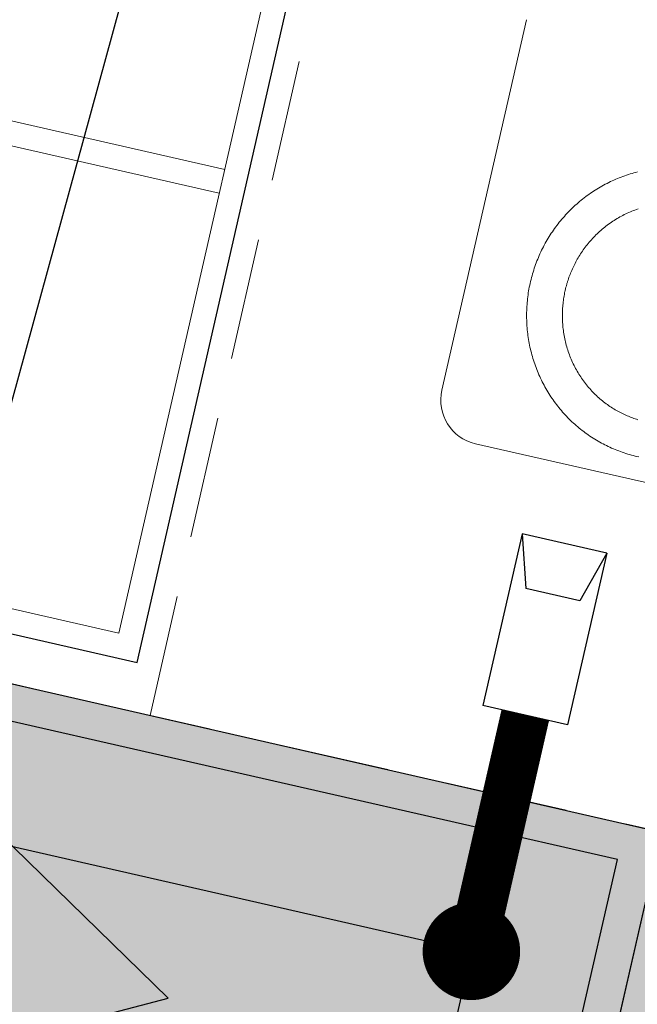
# Model space of a CAD drawing. Header units: metres. Extents: x 964 to 7125, y -212 to 9570.
# Tile 69 of 185: x 1927.85 to 1930.38, y 231.3 to 235.34. Entities that reach past the tile are written whole.
import ezdxf
from ezdxf import colors
from ezdxf.entities.mleader import LeaderData, LeaderLine
from ezdxf.enums import TextEntityAlignment as Align
from ezdxf.math import Vec2, Vec3

# ---------------------------------------------------------------- set-up
doc = ezdxf.new("R2010")
doc.units = ezdxf.units.M
for name, pattern in [('0', [0]), ('CIĄGłA', [0]), ('DASH', [0.75, 0.5, -0.25]), ('DASHED', [0.75, 0.5, -0.25]), ('HIDDEN', [0.375, 0.25, -0.125])]:
    doc.linetypes.add(name, pattern=pattern)
for name, color, linetype, lineweight in [('- AGP-1_OPISY', 7, 'Continuous', 13), ('_IE', 240, 'Continuous', 9), ('AGP1_HATCH', 7, 'Continuous', 5), ('AGP1_koncepcja', 6, 'Continuous', 50), ('AGP1_KRAWEZNIKI', 250, 'Continuous', 30), ('AGP1_KRAWEZNIKI GRUBOŚCI', 7, 'Continuous', 15), ('AGP1_KRAWEZNIKI NOWE', 7, 'Continuous', 30), ('IS', 7, 'Continuous', 15), ('IS-KD-opis-rzedne', 96, 'Continuous', 30), ('IS-KD-zbiornik', 96, 'Continuous', 30), ('MIEJCA PARKINGOWE', 7, 'Continuous', 9), ('ZP_IE', 1, 'Continuous', 9)]:
    doc.layers.add(name, color=color, linetype=linetype, lineweight=lineweight)
for name, color, linetype in [('AGP1_linie_nieprzekraczalne', 7, 'Continuous'), ('WYMIARY', 9, 'Continuous'), ('ZP_strefy oddziaływania', 8, 'HIDDEN')]:
    doc.layers.add(name, color=color, linetype=linetype)
doc.styles.add('IS-0.6', font='simplex.shx', dxfattribs={"width": 0.6})
doc.styles.get("Standard").update_dxf_attribs({"font": 'arial.ttf'})

# ---------------------------------------------------------------- blocks, each defined once
blk = doc.blocks.new('LINIA ZABUDOWY1')
at = {"layer": 'AGP1_linie_nieprzekraczalne', "ltscale": 0.05}
blk.add_lwpolyline([(62.94201622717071, 2.273736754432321e-13), (67.78370978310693, 2.273736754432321e-13), (67.01374096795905, 1.332944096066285), (66.27640414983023, 3.725517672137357e-09)], dxfattribs=at)
blk.add_lwpolyline([(62.94201622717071, 2.273736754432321e-13), (67.78370978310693, 2.273736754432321e-13), (67.01374096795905, 1.332944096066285), (66.27640414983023, 3.725517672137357e-09)], dxfattribs=at)
blk = doc.blocks.new('TP_20250415')
at = {"color": 2, "linetype": '0', "lineweight": 30, "ltscale": 0.1}
blk.add_open_spline([(21.82680624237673, -19.23063555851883, -9.498925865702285e-09), (22.09671504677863, -18.14853078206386, -9.498925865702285e-09), (23.90303523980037, -10.90672289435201, -9.498925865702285e-09), (8.957158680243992, -6.346350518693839, -9.498925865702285e-09), (6.270669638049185, 2.064727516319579, -9.498925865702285e-09), (2.984986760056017, 5.865069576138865, -9.498925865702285e-09), (3.78740707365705, 6.689637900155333, -9.498925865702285e-09), (4.082856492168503, 6.993242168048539, -9.498925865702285e-09)], degree=3, knots=[0, 0, 0, 0, 3.201083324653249, 21.42272261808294, 30.57844884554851, 32.5393060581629, 33.68204251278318, 33.68204251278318, 33.68204251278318, 33.68204251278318], dxfattribs=at)
at = {"layer": 'AGP1_koncepcja', "color": 2, "linetype": 'DASHED', "lineweight": 30, "ltscale": 2}
blk.add_open_spline([(21.62511289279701, -19.18021222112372, -9.498925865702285e-09), (21.95251875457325, -18.17096795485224, -9.498925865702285e-09), (23.14365579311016, -10.44172489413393, -9.498925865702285e-09), (8.537974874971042, -6.85802249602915, -9.498925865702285e-09), (6.082718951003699, 2.281098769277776, -9.498925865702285e-09), (2.680686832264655, 5.963212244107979, -9.498925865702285e-09), (3.636523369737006, 6.878661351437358, -9.498925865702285e-09), (3.902198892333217, 7.151627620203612, -9.498925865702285e-09)], degree=3, knots=[0, 0, 0, 0, 3.183067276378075, 21.40470656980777, 30.56043279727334, 32.52129000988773, 33.66402646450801, 33.66402646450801, 33.66402646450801, 33.66402646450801], dxfattribs=at)
blk = doc.blocks.new('A$C7CB564F1')
at = {"layer": 'IS-KD-zbiornik', "color": 0, "lineweight": 9, "ltscale": 0.03}
for p, q in [((1.94999999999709, 2.300000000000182), (1.94999999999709, 0.09999999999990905)), ((2.049999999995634, 2.300000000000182), (2.049999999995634, 0.09999999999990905))]:
    blk.add_line(p, q, dxfattribs=at)
at = {"layer": 'IS-KD-zbiornik', "color": 0}
blk.add_lwpolyline([(0, 0), (3.999999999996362, 0), (3.999999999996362, 2.400000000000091), (0, 2.400000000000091)], close=True, dxfattribs=at)
at = {"layer": 'IS-KD-zbiornik', "color": 0, "lineweight": 9, "ltscale": 0.03}
blk.add_lwpolyline([(0.09999999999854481, 0.09999999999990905), (3.899999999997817, 0.09999999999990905), (3.899999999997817, 2.300000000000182), (0.09999999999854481, 2.300000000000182)], close=True, dxfattribs=at)
blk = doc.blocks.new('IS_konstantynów_zbiornik_kd')
at = {"layer": 'IS-KD-zbiornik', "color": 0, "rotation": 257.1431079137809}
blk.add_blockref('A$C7CB564F1', (14.53907107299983, 0.7844822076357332), dxfattribs=at)
blk = doc.blocks.new('IS-opis-studni-P-0.6')
at = {"color": 0, "linetype": 'Continuous', "lineweight": 15, "transparency": 16777216}
blk.add_line((0, 0), (3.5, 0), dxfattribs=at)
at = {"color": 0, "linetype": 'Continuous', "lineweight": -2, "transparency": 16777216, "style": 'IS-0.6', "width": 0.6}
for p in [(1.75, 0.25), (1.75, -1.25), (1.75, -2.5)]:
    blk.add_attdef('000,00', text='', height=1, dxfattribs=at).set_placement(p, align=Align.CENTER)
blk.add_attdef('S0', text='', height=1.25, dxfattribs=at).set_placement((3.75, 0), align=Align.MIDDLE_LEFT)
blk = doc.blocks.new('_None', base_point=(2.5, 0))
blk = doc.blocks.new('IE_20251212')
at = {"layer": '_IE', "lineweight": -3}
for p, q in [((6.724774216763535, -63.59764739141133), (6.564104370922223, -64.30160218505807)), ((6.724774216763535, -63.59764739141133), (6.564104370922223, -64.30160218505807)), ((6.724774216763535, -63.59764739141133), (6.564104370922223, -64.30160218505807)), ((6.724774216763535, -63.59764739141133), (6.564104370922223, -64.30160218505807)), ((6.724774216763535, -63.59764739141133), (6.564104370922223, -64.30160218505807)), ((6.724774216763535, -63.59764739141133), (6.564104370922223, -64.30160218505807)), ((6.724774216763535, -63.59764739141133), (6.564104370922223, -64.30160218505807)), ((6.724774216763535, -63.59764739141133), (6.564104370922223, -64.30160218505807)), ((6.724774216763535, -63.59764739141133), (6.564104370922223, -64.30160218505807)), ((6.724774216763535, -63.59764739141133), (6.564104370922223, -64.30160218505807)), ((6.724774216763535, -63.59764739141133), (6.564104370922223, -64.30160218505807)), ((6.724774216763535, -63.59764739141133), (6.564104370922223, -64.30160218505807)), ((7.072170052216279, -63.67693662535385), (6.724774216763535, -63.59764739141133)), ((6.724774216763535, -63.59764739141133), (6.740222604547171, -63.82161895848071)), ((7.072170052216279, -63.67693662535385), (6.724774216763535, -63.59764739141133)), ((6.724774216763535, -63.59764739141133), (6.740222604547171, -63.82161895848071)), ((7.072170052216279, -63.67693662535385), (6.724774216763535, -63.59764739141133)), ((6.724774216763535, -63.59764739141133), (6.740222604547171, -63.82161895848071)), ((7.072170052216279, -63.67693662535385), (6.724774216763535, -63.59764739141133)), ((6.724774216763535, -63.59764739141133), (6.740222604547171, -63.82161895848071)), ((7.072170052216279, -63.67693662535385), (6.724774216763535, -63.59764739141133)), ((6.724774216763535, -63.59764739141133), (6.740222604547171, -63.82161895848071)), ((7.072170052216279, -63.67693662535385), (6.724774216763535, -63.59764739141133)), ((6.724774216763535, -63.59764739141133), (6.740222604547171, -63.82161895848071)), ((7.072170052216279, -63.67693662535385), (6.724774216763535, -63.59764739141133)), ((6.724774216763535, -63.59764739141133), (6.740222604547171, -63.82161895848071)), ((7.072170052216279, -63.67693662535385), (6.724774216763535, -63.59764739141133)), ((6.724774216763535, -63.59764739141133), (6.740222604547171, -63.82161895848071)), ((7.072170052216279, -63.67693662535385), (6.724774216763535, -63.59764739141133)), ((6.724774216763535, -63.59764739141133), (6.740222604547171, -63.82161895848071)), ((7.072170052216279, -63.67693662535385), (6.724774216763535, -63.59764739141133)), ((6.724774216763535, -63.59764739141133), (6.740222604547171, -63.82161895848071)), ((7.072170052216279, -63.67693662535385), (6.724774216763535, -63.59764739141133)), ((6.724774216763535, -63.59764739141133), (6.740222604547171, -63.82161895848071)), ((7.072170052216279, -63.67693662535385), (6.724774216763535, -63.59764739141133)), ((6.724774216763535, -63.59764739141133), (6.740222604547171, -63.82161895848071)), ((7.072170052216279, -63.67693662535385), (6.911500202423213, -64.38089141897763)), ((7.072170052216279, -63.67693662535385), (6.911500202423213, -64.38089141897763)), ((7.072170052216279, -63.67693662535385), (6.911500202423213, -64.38089141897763)), ((7.072170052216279, -63.67693662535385), (6.911500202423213, -64.38089141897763)), ((7.072170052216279, -63.67693662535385), (6.911500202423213, -64.38089141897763)), ((7.072170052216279, -63.67693662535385), (6.911500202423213, -64.38089141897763)), ((7.072170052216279, -63.67693662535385), (6.911500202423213, -64.38089141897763)), ((7.072170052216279, -63.67693662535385), (6.911500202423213, -64.38089141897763)), ((7.072170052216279, -63.67693662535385), (6.911500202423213, -64.38089141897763)), ((7.072170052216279, -63.67693662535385), (6.911500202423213, -64.38089141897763)), ((7.072170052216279, -63.67693662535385), (6.911500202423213, -64.38089141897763)), ((7.072170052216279, -63.67693662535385), (6.911500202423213, -64.38089141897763)), ((7.072170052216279, -63.67693662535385), (6.961075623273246, -63.87202620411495)), ((7.072170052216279, -63.67693662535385), (6.961075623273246, -63.87202620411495)), ((7.072170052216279, -63.67693662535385), (6.961075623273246, -63.87202620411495)), ((7.072170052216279, -63.67693662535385), (6.961075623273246, -63.87202620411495)), ((7.072170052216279, -63.67693662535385), (6.961075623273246, -63.87202620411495)), ((7.072170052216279, -63.67693662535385), (6.961075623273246, -63.87202620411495)), ((7.072170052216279, -63.67693662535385), (6.961075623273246, -63.87202620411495)), ((7.072170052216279, -63.67693662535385), (6.961075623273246, -63.87202620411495)), ((7.072170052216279, -63.67693662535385), (6.961075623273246, -63.87202620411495)), ((7.072170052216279, -63.67693662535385), (6.961075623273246, -63.87202620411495)), ((7.072170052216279, -63.67693662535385), (6.961075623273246, -63.87202620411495)), ((7.072170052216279, -63.67693662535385), (6.961075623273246, -63.87202620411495)), ((6.961075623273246, -63.87202620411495), (6.740222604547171, -63.82161895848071)), ((6.961075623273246, -63.87202620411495), (6.740222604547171, -63.82161895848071)), ((6.961075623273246, -63.87202620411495), (6.740222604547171, -63.82161895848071)), ((6.961075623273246, -63.87202620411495), (6.740222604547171, -63.82161895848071)), ((6.961075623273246, -63.87202620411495), (6.740222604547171, -63.82161895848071)), ((6.961075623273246, -63.87202620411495), (6.740222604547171, -63.82161895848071)), ((6.961075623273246, -63.87202620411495), (6.740222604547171, -63.82161895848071)), ((6.961075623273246, -63.87202620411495), (6.740222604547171, -63.82161895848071)), ((6.961075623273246, -63.87202620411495), (6.740222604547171, -63.82161895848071)), ((6.961075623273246, -63.87202620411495), (6.740222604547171, -63.82161895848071)), ((6.961075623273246, -63.87202620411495), (6.740222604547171, -63.82161895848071)), ((6.961075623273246, -63.87202620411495), (6.740222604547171, -63.82161895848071)), ((6.911500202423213, -64.38089141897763), (6.564104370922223, -64.30160218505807)), ((6.911500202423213, -64.38089141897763), (6.564104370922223, -64.30160218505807)), ((6.911500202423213, -64.38089141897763), (6.564104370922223, -64.30160218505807)), ((6.911500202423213, -64.38089141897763), (6.564104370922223, -64.30160218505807)), ((6.911500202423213, -64.38089141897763), (6.564104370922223, -64.30160218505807)), ((6.911500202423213, -64.38089141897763), (6.564104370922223, -64.30160218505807)), ((6.911500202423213, -64.38089141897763), (6.564104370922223, -64.30160218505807)), ((6.911500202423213, -64.38089141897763), (6.564104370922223, -64.30160218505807)), ((6.911500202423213, -64.38089141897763), (6.564104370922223, -64.30160218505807)), ((6.911500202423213, -64.38089141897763), (6.564104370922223, -64.30160218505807)), ((6.911500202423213, -64.38089141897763), (6.564104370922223, -64.30160218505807)), ((6.911500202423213, -64.38089141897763), (6.564104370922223, -64.30160218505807))]:
    blk.add_line(p, q, dxfattribs=at)
at = {"layer": '_IE', "lineweight": -3, "ltscale": 3}
blk.add_lwpolyline([(-10.30981419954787, -34.86663471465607), (-14.09902957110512, -49.3510406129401), (-16.10631051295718, -58.14569046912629), (-12.20622141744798, -59.03558839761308), (-12.58458194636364, -60.69332763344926), (-12.31453132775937, -61.01123600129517), (6.516857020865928, -65.30929079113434), (6.149704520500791, -66.91792345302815), (13.21793894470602, -68.53116928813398)], dxfattribs=at)
at = {"layer": '_IE', "lineweight": -3, "ltscale": 3, "const_width": 0.2}
blk.add_lwpolyline([(6.737802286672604, -64.34124680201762), (6.516857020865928, -65.30929079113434)], dxfattribs=at)
blk.add_lwpolyline([(6.737802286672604, -64.34124680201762), (6.516857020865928, -65.30929079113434)], dxfattribs=at)
blk.add_lwpolyline([(6.737802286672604, -64.34124680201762), (6.516857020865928, -65.30929079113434)], dxfattribs=at)
blk.add_lwpolyline([(6.737802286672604, -64.34124680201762), (6.516857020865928, -65.30929079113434)], dxfattribs=at)
blk.add_lwpolyline([(6.737802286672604, -64.34124680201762), (6.516857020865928, -65.30929079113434)], dxfattribs=at)
blk.add_lwpolyline([(6.737802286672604, -64.34124680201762), (6.516857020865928, -65.30929079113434)], dxfattribs=at)
blk.add_lwpolyline([(6.737802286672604, -64.34124680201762), (6.516857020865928, -65.30929079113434)], dxfattribs=at)
blk.add_lwpolyline([(6.737802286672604, -64.34124680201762), (6.516857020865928, -65.30929079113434)], dxfattribs=at)
blk.add_lwpolyline([(6.737802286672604, -64.34124680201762), (6.516857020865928, -65.30929079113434)], dxfattribs=at)
blk.add_lwpolyline([(6.737802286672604, -64.34124680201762), (6.516857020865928, -65.30929079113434)], dxfattribs=at)
blk.add_lwpolyline([(6.737802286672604, -64.34124680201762), (6.516857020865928, -65.30929079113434)], dxfattribs=at)
blk.add_lwpolyline([(6.737802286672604, -64.34124680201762), (6.516857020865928, -65.30929079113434)], dxfattribs=at)
at = {"layer": '_IE', "lineweight": -3, "ltscale": 3, "const_width": 0.2, "elevation": 1.163272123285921e-10}
blk.add_lwpolyline([(6.46404880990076, -65.22437145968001, 0.9999999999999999), (6.569665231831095, -65.39421012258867, 0.9999999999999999)], format="xyb", close=True, dxfattribs=at)
blk.add_lwpolyline([(6.46404880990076, -65.22437145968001, 0.9999999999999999), (6.569665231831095, -65.39421012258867, 0.9999999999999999)], format="xyb", close=True, dxfattribs=at)
blk.add_lwpolyline([(6.46404880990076, -65.22437145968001, 0.9999999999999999), (6.569665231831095, -65.39421012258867, 0.9999999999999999)], format="xyb", close=True, dxfattribs=at)
blk.add_lwpolyline([(6.46404880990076, -65.22437145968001, 0.9999999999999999), (6.569665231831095, -65.39421012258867, 0.9999999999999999)], format="xyb", close=True, dxfattribs=at)
blk.add_lwpolyline([(6.46404880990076, -65.22437145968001, 0.9999999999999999), (6.569665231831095, -65.39421012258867, 0.9999999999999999)], format="xyb", close=True, dxfattribs=at)
blk.add_lwpolyline([(6.46404880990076, -65.22437145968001, 0.9999999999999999), (6.569665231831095, -65.39421012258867, 0.9999999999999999)], format="xyb", close=True, dxfattribs=at)
blk.add_lwpolyline([(6.46404880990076, -65.22437145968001, 0.9999999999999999), (6.569665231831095, -65.39421012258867, 0.9999999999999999)], format="xyb", close=True, dxfattribs=at)
blk.add_lwpolyline([(6.46404880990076, -65.22437145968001, 0.9999999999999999), (6.569665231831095, -65.39421012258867, 0.9999999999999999)], format="xyb", close=True, dxfattribs=at)
blk.add_lwpolyline([(6.46404880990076, -65.22437145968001, 0.9999999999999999), (6.569665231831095, -65.39421012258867, 0.9999999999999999)], format="xyb", close=True, dxfattribs=at)
blk.add_lwpolyline([(6.46404880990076, -65.22437145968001, 0.9999999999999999), (6.569665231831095, -65.39421012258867, 0.9999999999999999)], format="xyb", close=True, dxfattribs=at)
blk.add_lwpolyline([(6.46404880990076, -65.22437145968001, 0.9999999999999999), (6.569665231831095, -65.39421012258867, 0.9999999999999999)], format="xyb", close=True, dxfattribs=at)
blk.add_lwpolyline([(6.46404880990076, -65.22437145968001, 0.9999999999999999), (6.569665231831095, -65.39421012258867, 0.9999999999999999)], format="xyb", close=True, dxfattribs=at)
blk = doc.blocks.new('IS_2025-10-21')
at = {"layer": 'IS-KD-zbiornik'}
blk.add_blockref('IS_konstantynów_zbiornik_kd', (1912.345245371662, 236.3496622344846), dxfattribs=at)
at = {"layer": 'IS-KD-opis-rzedne'}
ml = blk.add_multileader_block('Standard', dxfattribs=at)
ml.set_content('IS-opis-studni-P-0.6', color=256)
ml.set_attribute('S0', 'D1', width=0)
ml.set_attribute('000,00', '177,65', width=0)
ml.set_attribute('000,00', '175,79', width=0)
ml.set_attribute('000,00', '', width=0)
ml.set_leader_properties(linetype='Continuous', lineweight=9)
ml.set_arrow_properties(name='NONE')
ml.build(insert=Vec2(0, 0))
ml.multileader.update_dxf_attribs({"has_dogleg": 0, "text_left_attachment_type": 6, "text_right_attachment_type": 6, "dogleg_length": 0, "arrow_head_size": 5, "block_connection_type": 1})
ctx = ml.context
ctx.base_point, ctx.char_height, ctx.arrow_head_size, ctx.landing_gap_size, ctx.plane_origin = Vec3(1932.389936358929, 222.8866195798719), 20, 5, 5, Vec3(1934.765459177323, 235.9051992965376)
ctx.left_attachment, ctx.right_attachment, ctx.text_align_type, ctx.attachment_type = 6, 6, 2, 1
notes = []
notes.append((ctx, [(1, (1, 1, 0), (1932.389936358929, 222.8866195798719), (1, 0), 0, [(0, [(1928.543767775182, 239.0119679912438)], 0, [])])]))
ctx.block.insert = Vec3(1932.389936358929, 222.8866195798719)
ml = blk.add_multileader_block('Standard', dxfattribs=at)
ml.set_content('IS-opis-studni-P-0.6', color=256)
ml.set_attribute('S0', 'ZR', width=0)
ml.set_attribute('000,00', '177,60', width=0)
ml.set_attribute('000,00', '175,77', width=0)
ml.set_attribute('000,00', '', width=0)
ml.set_leader_properties(linetype='Continuous', lineweight=9)
ml.set_arrow_properties(name='NONE')
ml.build(insert=Vec2(0, 0))
ml.multileader.update_dxf_attribs({"has_dogleg": 0, "text_left_attachment_type": 6, "text_right_attachment_type": 6, "dogleg_length": 0, "arrow_head_size": 5, "block_connection_type": 1})
ctx = ml.context
ctx.base_point, ctx.char_height, ctx.arrow_head_size, ctx.landing_gap_size, ctx.plane_origin = Vec3(1928.222062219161, 226.4509280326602), 20, 5, 5, Vec3(1931.454243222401, 233.3471384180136)
ctx.left_attachment, ctx.right_attachment, ctx.text_align_type, ctx.attachment_type = 6, 6, 2, 1
notes.append((ctx, [(1, (1, 1, 0), (1928.222062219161, 226.4509280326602), (1, 0), 0, [(0, [(1928.031979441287, 236.769631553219)], 0, [])])]))
ctx.block.insert = Vec3(1928.222062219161, 226.4509280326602)
for ctx, leaders in notes:
    for number, flags, end, landing, length, lines in leaders:
        leader = LeaderData()
        leader.index, (leader.has_last_leader_line, leader.has_dogleg_vector, leader.attachment_direction) = number, flags
        leader.last_leader_point, leader.dogleg_vector, leader.dogleg_length = Vec3(end), Vec3(landing), length
        for number, points, colour, breaks in lines:
            line = LeaderLine()
            line.index, line.vertices, line.color, line.breaks = number, Vec3.list(points), colors.encode_raw_color(colour), breaks
            leader.lines.append(line)
        ctx.leaders.append(leader)
blk = doc.blocks.new('A$C273a521e')
at = {"layer": 'IS'}
blk.add_blockref('IS_2025-10-21', (-1902.907372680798, -313.0151020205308), dxfattribs=at)

msp = doc.modelspace()

# ---------------------------------------------------------------- hatches: boundary and pattern name
at = {"layer": 'AGP1_HATCH', "transparency": 33554625}
h = msp.add_hatch(dxfattribs=at)
h.set_pattern_fill('GRASS', color=64, scale=0.02)
h.set_pattern_definition([(90, (0, 0), (-0.3592102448, 0.3592102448), [0.09525, -0.6231704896]), (45, (0, 0), (-0.3592102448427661, 0.3592102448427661), [0.09525, -0.41275]), (135, (0, 0), (-0.3592102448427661, -0.3592102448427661), [0.09525, -0.41275])])
edge = h.paths.add_edge_path()
edge.add_line((1918.027372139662, 281.1750997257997), (1917.733087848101, 280.1037389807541))
edge.add_arc((1955.218774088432, 442.3996465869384), 166.5687194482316, 256.9943948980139, 258.1500133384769)
edge.add_line((1921.013892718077, 279.380738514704), (1921.293686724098, 279.3204852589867))
edge.add_line((1921.293686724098, 279.3204852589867), (1921.411575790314, 279.8679188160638))
edge.add_line((1921.411575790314, 279.8679188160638), (1923.034373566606, 279.5184515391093))
edge.add_line((1923.034373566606, 279.5184515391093), (1922.91648450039, 278.9710179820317))
edge.add_line((1922.91648450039, 278.9710179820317), (1933.464755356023, 276.6994623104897))
edge.add_line((1933.464755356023, 276.6994623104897), (1934.495887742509, 277.4314030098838))
edge.add_line((1934.495887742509, 277.4314030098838), (1918.027372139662, 281.1750997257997))
edge = h.paths.add_edge_path()
edge.add_line((1934.495887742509, 277.4314030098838), (1933.464755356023, 276.6994623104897))
edge.add_line((1933.464755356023, 276.6994623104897), (1961.672783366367, 270.6249021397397))
edge.add_arc((1959.177644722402, 261.9819229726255), 8.995932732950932, -9.899978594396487, 73.89711847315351, ccw=False)
edge.add_line((1968.039622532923, 260.4352636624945), (1961.280311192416, 230.8202579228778))
edge.add_line((1961.280311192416, 230.8202579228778), (1960.644477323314, 230.9653696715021))
edge.add_line((1960.644477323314, 230.9653696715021), (1959.26529123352, 224.9226379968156))
edge.add_line((1959.26529123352, 224.9226379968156), (1955.033328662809, 225.8885363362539))
edge.add_line((1955.033328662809, 225.8885363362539), (1956.408039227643, 231.9116583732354))
edge.add_line((1956.408039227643, 231.9116583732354), (1953.022839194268, 230.9890328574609))
edge.add_line((1953.022839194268, 230.9890328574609), (1949.225572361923, 231.8557167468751))
edge.add_line((1949.225572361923, 231.8557167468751), (1948.814638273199, 230.0552605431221))
edge.add_line((1948.814638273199, 230.0552605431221), (1944.094277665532, 231.1293036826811))
edge.add_line((1944.094277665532, 231.1293036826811), (1944.505933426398, 232.9329218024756))
edge.add_line((1944.505933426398, 232.9329218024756), (1938.432993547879, 234.319002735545))
edge.add_line((1938.432993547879, 234.319002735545), (1936.698210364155, 235.4907377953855))
edge.add_arc((1936.198520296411, 234.8031445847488), 0.8499850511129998, 53.99321822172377, 167.1431079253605)
edge.add_line((1935.369845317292, 234.992280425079), (1934.079247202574, 229.3376865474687))
edge.add_line((1934.079247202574, 229.3376865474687), (1929.93579943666, 230.2833823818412))
edge.add_line((1929.93579943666, 230.2833823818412), (1930.302951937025, 231.8920150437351))
edge.add_line((1930.302951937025, 231.8920150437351), (1911.146240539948, 236.2643211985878))
edge.add_line((1911.146240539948, 236.2643211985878), (1911.145917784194, 236.2643948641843))
edge.add_line((1911.145917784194, 236.2643948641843), (1911.579825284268, 238.1655061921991))
edge.add_line((1911.579825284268, 238.1655061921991), (1907.679791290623, 239.0556455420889))
edge.add_line((1907.679791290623, 239.0556455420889), (1908.391844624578, 242.1754179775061))
edge.add_line((1908.391844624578, 242.1754179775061), (1913.602602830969, 262.8037986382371))
edge.add_arc((1910.839397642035, 263.5017936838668), 2.849999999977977, 345.8234528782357, 357.692915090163)
edge.add_line((1913.687087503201, 263.3870659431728), (1913.781314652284, 265.7259047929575))
edge.add_line((1913.781314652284, 265.7259047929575), (1905.257372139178, 234.6850997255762))
edge.add_line((1905.257372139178, 234.6850997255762), (1959.667372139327, 222.3150997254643))
edge.add_line((1959.667372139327, 222.3150997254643), (1970.727372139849, 269.1950997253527))
edge.add_line((1970.727372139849, 269.1950997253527), (1934.495887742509, 277.4314030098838))
at = {"layer": 'AGP1_HATCH', "true_color": 0x636466, "transparency": 33554477}
h = msp.add_hatch(color=251, dxfattribs=at)
h.dxf.hatch_style = 1
h.paths.add_polyline_path([(1957.387694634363, 225.8640364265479), (1955.63282263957, 226.2645664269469), (1956.849989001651, 231.597427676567), (1958.604860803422, 231.1968974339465)], flags=16)
edge = h.paths.add_edge_path()
edge.add_arc((1960.322805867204, 465.5645542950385), 190.2882127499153, 257.0703403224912, 258.0782477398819)
edge.add_line((1921.013892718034, 279.3807385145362), (1961.668481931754, 270.6258284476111))
edge.add_line((1961.668481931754, 270.6258284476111), (1961.673641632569, 270.6246543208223))
edge.add_arc((1959.177644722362, 261.981922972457), 8.99593273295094, -9.899978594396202, 73.8914287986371, ccw=False)
edge.add_line((1968.039622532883, 260.4352636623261), (1961.280311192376, 230.8202579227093))
edge.add_line((1961.280311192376, 230.8202579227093), (1960.644477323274, 230.9653696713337))
edge.add_line((1960.644477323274, 230.9653696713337), (1959.26529123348, 224.9226379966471))
edge.add_line((1959.26529123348, 224.9226379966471), (1955.035033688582, 225.8924517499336))
edge.add_line((1955.035033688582, 225.8924517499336), (1956.414205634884, 231.9351207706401))
edge.add_line((1956.414205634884, 231.9351207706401), (1956.408039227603, 231.911658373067))
edge.add_line((1956.408039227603, 231.911658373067), (1953.022839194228, 230.9890328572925))
edge.add_line((1953.022839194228, 230.9890328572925), (1949.225572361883, 231.855716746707))
edge.add_line((1949.225572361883, 231.855716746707), (1948.814638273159, 230.0552605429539))
edge.add_line((1948.814638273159, 230.0552605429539), (1944.094277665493, 231.1293036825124))
edge.add_line((1944.094277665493, 231.1293036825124), (1944.505933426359, 232.9329218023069))
edge.add_line((1944.505933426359, 232.9329218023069), (1938.432993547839, 234.3190027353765))
edge.add_line((1938.432993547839, 234.3190027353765), (1936.698210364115, 235.4907377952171))
edge.add_arc((1936.198520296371, 234.8031445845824), 0.8499850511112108, 53.99321822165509, 167.1431079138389)
edge.add_line((1935.369845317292, 234.9922804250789), (1934.079247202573, 229.3376865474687))
edge.add_line((1934.079247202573, 229.3376865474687), (1929.93579943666, 230.2833823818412))
edge.add_line((1929.93579943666, 230.2833823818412), (1930.302951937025, 231.8920150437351))
edge.add_line((1930.302951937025, 231.8920150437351), (1911.146240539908, 236.2643211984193))
edge.add_line((1911.146240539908, 236.2643211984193), (1911.145972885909, 236.2646362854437))
edge.add_line((1911.145972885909, 236.2646362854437), (1911.579880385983, 238.1657476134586))
edge.add_line((1911.579880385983, 238.1657476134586), (1907.679791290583, 239.0556455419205))
edge.add_line((1907.679791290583, 239.0556455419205), (1908.391844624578, 242.1754179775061))
edge.add_line((1908.391844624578, 242.1754179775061), (1913.602602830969, 262.8037986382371))
edge.add_arc((1910.839397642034, 263.5017936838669), 2.849999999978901, 345.8234528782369, 357.6929150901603)
edge.add_line((1913.687087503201, 263.3870659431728), (1913.781794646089, 265.7378188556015))
edge.add_line((1913.781794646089, 265.7378188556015), (1913.957681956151, 266.3773577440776))
edge.add_line((1913.957681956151, 266.3773577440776), (1913.836965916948, 263.3810276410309))
edge.add_arc((1910.839397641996, 263.501793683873), 3.000000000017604, 345.82345287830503, 357.69291509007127, ccw=False)
edge.add_line((1913.748034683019, 262.767062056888), (1908.538083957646, 242.1420404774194))
edge.add_line((1908.538083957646, 242.1420404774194), (1911.462870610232, 241.4744904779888))
edge.add_arc((1911.237805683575, 240.497337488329), 1.002737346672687, -9.8722114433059, 77.02943066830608, ccw=False)
edge.add_line((1912.225695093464, 240.3254168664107), (1911.325813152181, 236.3771931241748))
edge.add_line((1911.325813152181, 236.3771931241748), (1934.333537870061, 231.1259360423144))
edge.add_line((1934.333537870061, 231.1259360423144), (1935.223605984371, 235.0256579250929))
edge.add_arc((1936.198520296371, 234.8031445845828), 0.9999850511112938, 54.147005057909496, 167.143107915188, ccw=False)
edge.add_line((1936.784219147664, 235.6136548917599), (1938.493712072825, 234.4590017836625))
edge.add_line((1938.493712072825, 234.4590017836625), (1953.019616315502, 231.143625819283))
edge.add_line((1953.019616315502, 231.143625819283), (1956.445877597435, 232.077442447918))
edge.add_line((1956.445877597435, 232.077442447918), (1961.167448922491, 230.999872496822))
edge.add_line((1961.167448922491, 230.999872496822), (1967.892518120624, 260.464850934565))
edge.add_arc((1959.177644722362, 261.9819229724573), 8.845932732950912, 350.1249919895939, 433.863969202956)
edge.add_line((1961.636095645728, 270.4793664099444), (1920.923664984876, 279.2464152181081))
edge.add_arc((1955.218774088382, 442.3996465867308), 166.7187194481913, 256.9978913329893, 258.1291453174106, ccw=False)
edge.add_line((1917.709243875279, 279.9552974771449), (1917.744927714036, 280.1010047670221))

# ---------------------------------------------------------------- linework, layer by layer
at = {"layer": '- AGP-1_OPISY', "color": 18, "linetype": 'CIĄGłA', "lineweight": 0, "true_color": 0x000000}
msp.add_lwpolyline([(1928.499333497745, 232.3036708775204), (1930.302951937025, 231.8920150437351)], dxfattribs=at)
at = {"layer": 'AGP1_KRAWEZNIKI', "lineweight": 9}
for p, q in [((1929.583168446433, 233.8165202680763), (1929.92982664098, 235.3353596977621)), ((1929.721072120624, 233.5970499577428), (1931.239911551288, 233.2503917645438))]:
    msp.add_line(p, q, dxfattribs=at)
at = {"layer": 'AGP1_KRAWEZNIKI', "lineweight": 9, "elevation": -0.002315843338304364}
for points in [[(1930.385766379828, 234.7114080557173), (1930.378135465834, 234.7094526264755), (1930.370529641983, 234.7073940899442), (1930.362950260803, 234.7052328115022), (1930.355398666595, 234.7029691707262), (1930.347876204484, 234.7006035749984), (1930.340384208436, 234.6981364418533), (1930.332924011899, 234.6955682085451), (1930.325496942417, 234.6928993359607), (1930.318104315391, 234.6901302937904), (1930.310747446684, 234.687261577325), (1930.303427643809, 234.6842936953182), (1930.2961462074, 234.6812271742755), (1930.288904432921, 234.6780625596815), (1930.281703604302, 234.6748004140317), (1930.274545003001, 234.6714413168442), (1930.267429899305, 234.6679858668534), (1930.260359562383, 234.664434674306), (1930.25333524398, 234.6607883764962), (1930.246358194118, 234.6570476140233), (1930.239429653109, 234.6532130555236), (1930.232550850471, 234.6492853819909), (1930.225723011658, 234.6452652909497), (1930.218947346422, 234.641153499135), (1930.212225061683, 234.6369507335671), (1930.205557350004, 234.6326577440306), (1930.198945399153, 234.6282752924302), (1930.192390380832, 234.623804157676), (1930.18589346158, 234.619245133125), (1930.179455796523, 234.6145990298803), (1930.173078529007, 234.6098666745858), (1930.166762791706, 234.6050489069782), (1930.160509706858, 234.6001465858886), (1930.154320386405, 234.5951605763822), (1930.148195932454, 234.5900917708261), (1930.142137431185, 234.5849410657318), (1930.136145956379, 234.5797093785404), (1930.130222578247, 234.5743976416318), (1930.124368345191, 234.5690067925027), (1930.11858430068, 234.5635377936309), (1930.112871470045, 234.5579916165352), (1930.107230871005, 234.5523692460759), (1930.101663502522, 234.5466716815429), (1930.096170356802, 234.5408999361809), (1930.090752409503, 234.535055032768), (1930.085410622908, 234.5291380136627), (1930.080145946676, 234.5231499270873), (1930.074959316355, 234.5170918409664), (1930.069851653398, 234.5109648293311), (1930.064823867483, 234.5047699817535), (1930.059876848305, 234.4985083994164), (1930.055011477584, 234.492181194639), (1930.050228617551, 234.4857894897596), (1930.045529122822, 234.47933442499), (1930.04091382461, 234.4728171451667), (1930.036383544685, 234.4662388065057), (1930.03193908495, 234.4596005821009), (1930.027581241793, 234.4529036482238), (1930.023310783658, 234.446149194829), (1930.019128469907, 234.4393384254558), (1930.015035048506, 234.4324725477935), (1930.011031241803, 234.4255527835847), (1930.007117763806, 234.4185803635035), (1930.003295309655, 234.4115565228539), (1929.999564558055, 234.4044825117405), (1929.995926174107, 234.3973595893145), (1929.992380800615, 234.3901890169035), (1929.988929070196, 234.382972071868), (1929.985571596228, 234.3757100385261), (1929.982308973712, 234.3684042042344), (1929.979141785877, 234.3610558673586), (1929.976070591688, 234.3536663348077), (1929.973095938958, 234.346236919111), (1929.970218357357, 234.3387689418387), (1929.96743835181, 234.331263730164), (1929.964756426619, 234.3237226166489), (1929.962173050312, 234.3161469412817), (1929.959688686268, 234.3085380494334), (1929.957303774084, 234.3008972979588), (1929.955018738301, 234.2932260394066), (1929.952833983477, 234.2855256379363), (1929.950749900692, 234.2777974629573), (1929.948766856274, 234.2700428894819), (1929.946885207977, 234.2622632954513), (1929.94510528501, 234.2544600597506), (1929.943427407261, 234.2466345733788), (1929.941851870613, 234.2387882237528), (1929.940378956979, 234.2309224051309), (1929.939008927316, 234.2230385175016), (1929.937742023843, 234.2151379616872), (1929.936578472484, 234.2072221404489), (1929.935518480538, 234.1992924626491), (1929.934562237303, 234.1913503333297), (1929.933709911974, 234.1833971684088), (1929.932961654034, 234.1754343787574), (1929.932317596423, 234.1674633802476), (1929.931777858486, 234.1594855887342), (1929.931342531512, 234.151502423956), (1929.931011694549, 234.1435153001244), (1929.930785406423, 234.1355256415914), (1929.930663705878, 234.1275348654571), (1929.930646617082, 234.1195443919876), (1929.930734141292, 234.111555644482), (1929.930926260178, 234.1035700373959), (1929.931222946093, 234.0955889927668), (1929.931624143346, 234.0876139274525), (1929.932129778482, 234.079646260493), (1929.932739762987, 234.071687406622), (1929.933453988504, 234.0637387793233), (1929.934272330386, 234.05580179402), (1929.935194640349, 234.0478778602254), (1929.936220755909, 234.0399683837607), (1929.937350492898, 234.0320747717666), (1929.938583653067, 234.0241984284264), (1929.939920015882, 234.0163407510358), (1929.941359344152, 234.0085031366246), (1929.942901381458, 234.0006869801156), (1929.944545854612, 233.9928936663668), (1929.946292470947, 233.9851245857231), (1929.948140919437, 233.9773811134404), (1929.950090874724, 233.9696646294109), (1929.952141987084, 233.961976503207), (1929.95429389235, 233.9543180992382), (1929.956546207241, 233.9466907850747), (1929.958898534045, 233.9390959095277), (1929.961350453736, 233.9315348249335), (1929.96390152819, 233.9240088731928), (1929.966551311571, 233.9165193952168), (1929.969299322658, 233.9090677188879), (1929.972145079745, 233.9016551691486), (1929.975088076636, 233.8942830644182), (1929.978127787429, 233.8869527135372), (1929.981263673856, 233.8796654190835), (1929.984495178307, 233.8724224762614), (1929.987821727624, 233.8652251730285), (1929.991242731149, 233.8580747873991), (1929.994757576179, 233.8509725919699), (1929.998365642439, 233.8439198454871), (1930.002066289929, 233.8369178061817), (1930.005858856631, 233.8299677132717), (1930.009742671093, 233.823070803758), (1930.013717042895, 233.8162283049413), (1930.017781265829, 233.8094414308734), (1930.021934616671, 233.802711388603), (1930.026176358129, 233.7960393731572), (1930.030505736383, 233.7894265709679), (1930.034921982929, 233.7828741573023), (1930.039424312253, 233.7763832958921), (1930.044011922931, 233.7699551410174), (1930.048684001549, 233.763590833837), (1930.053439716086, 233.7572915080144), (1930.058278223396, 233.7510582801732), (1930.063198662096, 233.7448922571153), (1930.068200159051, 233.7387945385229), (1930.073281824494, 233.7327662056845), (1930.078442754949, 233.7268083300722), (1930.083682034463, 233.7209219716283), (1930.088998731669, 233.7151081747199), (1930.094391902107, 233.7093679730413), (1930.099860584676, 233.7037023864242), (1930.105403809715, 233.6981124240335), (1930.111020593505, 233.6925990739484), (1930.116709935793, 233.687163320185), (1930.122470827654, 233.6818061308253), (1930.128302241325, 233.6765284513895), (1930.134203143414, 233.6713312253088), (1930.140172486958, 233.6662153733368), (1930.146209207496, 233.6611818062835), (1930.152312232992, 233.6562314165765), (1930.158480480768, 233.6513650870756), (1930.164712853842, 233.6465836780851), (1930.171008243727, 233.6418880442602), (1930.177365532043, 233.6372790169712), (1930.183783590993, 233.6327574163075), (1930.190261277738, 233.6283240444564), (1930.196797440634, 233.6239796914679), (1930.20339091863, 233.619725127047), (1930.210040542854, 233.6155611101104), (1930.216745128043, 233.6114883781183), (1930.223503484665, 233.6075076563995), (1930.230314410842, 233.6036196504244), (1930.237176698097, 233.5998250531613), (1930.244089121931, 233.5961245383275), (1930.251050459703, 233.5925187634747), (1930.258059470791, 233.5890083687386), (1930.265114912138, 233.5855939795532), (1930.272215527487, 233.5822762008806), (1930.279360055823, 233.579055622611), (1930.286547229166, 233.5759328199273), (1930.293775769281, 233.5729083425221), (1930.301044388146, 233.5699827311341), (1930.308351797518, 233.5671565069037), (1930.315696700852, 233.5644301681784), (1930.323077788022, 233.5618042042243), (1930.330493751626, 233.5592790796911), (1930.33794326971, 233.5568552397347), (1930.345425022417, 233.5545331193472), (1930.3529376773, 233.5523131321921), (1930.360479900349, 233.5501956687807), (1930.368050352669, 233.5481811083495), (1930.37564768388, 233.546269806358), (1930.383270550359, 233.5444621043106), (1930.39091759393, 233.5427583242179)], [(1930.387702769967, 234.5593520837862), (1930.381328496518, 234.5571608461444), (1930.374976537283, 234.5548681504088), (1930.368650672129, 234.5524744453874), (1930.362354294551, 234.5499805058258), (1930.35608932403, 234.5473873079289), (1930.349857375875, 234.5446953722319), (1930.343660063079, 234.5419052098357), (1930.33749900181, 234.5390173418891), (1930.331375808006, 234.5360322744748), (1930.325292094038, 234.5329505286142), (1930.319249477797, 234.5297726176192), (1930.313249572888, 234.5264990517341), (1930.307295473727, 234.5231311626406), (1930.301391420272, 234.5196713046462), (1930.295539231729, 234.5161208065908), (1930.289740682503, 234.512480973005), (1930.283997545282, 234.5087531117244), (1930.278311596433, 234.504938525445), (1930.272684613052, 234.5010385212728), (1930.267118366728, 234.49705440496), (1930.261614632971, 234.4929874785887), (1930.256175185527, 234.4888390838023), (1930.250801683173, 234.4846109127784), (1930.245495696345, 234.4803048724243), (1930.240258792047, 234.4759228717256), (1930.235092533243, 234.4714668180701), (1930.229998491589, 234.4669386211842), (1930.224978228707, 234.4623401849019), (1930.220033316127, 234.4576734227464), (1930.21516532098, 234.4529402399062), (1930.21037644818, 234.4481435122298), (1930.205668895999, 234.4432868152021), (1930.201042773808, 234.4383712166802), (1930.196498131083, 234.4333976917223), (1930.192035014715, 234.4283672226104), (1930.187653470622, 234.4232807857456), (1930.183353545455, 234.4181393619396), (1930.179135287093, 234.4129439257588), (1930.174998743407, 234.4076954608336), (1930.170944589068, 234.4023949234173), (1930.166975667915, 234.3970458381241), (1930.16309444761, 234.3916542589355), (1930.159303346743, 234.3862262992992), (1930.155604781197, 234.3807680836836), (1930.152001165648, 234.375285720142), (1930.14849491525, 234.3697853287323), (1930.145088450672, 234.3642730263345), (1930.141784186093, 234.3587549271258), (1930.138573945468, 234.3532192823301), (1930.135431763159, 234.3476238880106), (1930.132362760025, 234.341978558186), (1930.129374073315, 234.3362964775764), (1930.126472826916, 234.3305908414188), (1930.123664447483, 234.3248739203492), (1930.120951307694, 234.3191553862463), (1930.118335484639, 234.3134444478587), (1930.115819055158, 234.3077503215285), (1930.113394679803, 234.3020588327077), (1930.111038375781, 234.2963145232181), (1930.108760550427, 234.2905473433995), (1930.106574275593, 234.2847938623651), (1930.105519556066, 234.2819336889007), (1930.104492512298, 234.2790906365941), (1930.102513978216, 234.2734495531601), (1930.10061757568, 234.2678114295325), (1930.09969354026, 234.2649710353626), (1930.098782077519, 234.2621044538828), (1930.097880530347, 234.2592027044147), (1930.096986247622, 234.2562568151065), (1930.096097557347, 234.253261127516), (1930.095233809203, 234.2502812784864), (1930.09440145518, 234.2473391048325), (1930.093597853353, 234.2444256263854), (1930.092066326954, 234.2386488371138), (1930.090618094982, 234.2328790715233), (1930.08991860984, 234.2299743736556), (1930.08923208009, 234.2270445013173), (1930.088558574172, 234.2240840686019), (1930.087899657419, 234.2210964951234), (1930.086630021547, 234.2150588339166), (1930.08543204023, 234.208969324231), (1930.08431457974, 234.2028657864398), (1930.083282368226, 234.1967646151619), (1930.082323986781, 234.190598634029), (1930.081440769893, 234.1843667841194), (1930.080635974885, 234.1780779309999), (1930.0799128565, 234.171740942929), (1930.079274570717, 234.165365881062), (1930.07872280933, 234.1589668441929), (1930.078258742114, 234.1525587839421), (1930.077883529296, 234.1461566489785), (1930.077597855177, 234.1397622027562), (1930.077400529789, 234.1333210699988), (1930.077292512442, 234.1268309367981), (1930.077275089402, 234.1202982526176), (1930.077349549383, 234.113729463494), (1930.077517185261, 234.1071310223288), (1930.077779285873, 234.1005093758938), (1930.078137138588, 234.093870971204), (1930.07859203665, 234.0872222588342), (1930.079144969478, 234.0805695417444), (1930.079795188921, 234.0739162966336), (1930.080542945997, 234.0672634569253), (1930.081388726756, 234.0606118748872), (1930.082333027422, 234.053962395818), (1930.083376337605, 234.0473158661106), (1930.084519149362, 234.0406731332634), (1930.08576195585, 234.0340350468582), (1930.087105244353, 234.0274024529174), (1930.08854947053, 234.0207766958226), (1930.090094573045, 234.0141625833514), (1930.091740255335, 234.0075631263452), (1930.093486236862, 234.0009807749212), (1930.0953322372, 233.9944179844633), (1930.097277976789, 233.9878772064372), (1930.099323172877, 233.9813608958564), (1930.101467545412, 233.9748715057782), (1930.103710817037, 233.9684114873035), (1930.106052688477, 233.9619832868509), (1930.108492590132, 233.9555891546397), (1930.111029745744, 233.9492311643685), (1930.113663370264, 233.9429113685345), (1930.116392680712, 233.9366318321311), (1930.11921689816, 233.9303946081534), (1930.122135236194, 233.9242017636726), (1930.125146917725, 233.918055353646), (1930.128251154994, 233.911957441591), (1930.131446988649, 233.90591037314), (1930.13473182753, 233.8999187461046), (1930.13810418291, 233.8939846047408), (1930.141562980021, 233.8881092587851), (1930.145107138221, 233.8822940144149), (1930.148735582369, 233.8765401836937), (1930.152447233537, 233.8708490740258), (1930.156241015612, 233.8652219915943), (1930.160115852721, 233.8596602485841), (1930.16407069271, 233.854165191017), (1930.16810424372, 233.848738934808), (1930.172213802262, 233.8433839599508), (1930.17639643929, 233.838102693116), (1930.180649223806, 233.832897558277), (1930.1849692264, 233.8277709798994), (1930.189353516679, 233.822725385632), (1930.193799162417, 233.8177632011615), (1930.198303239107, 233.8128868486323), (1930.202863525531, 233.8080980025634), (1930.207487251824, 233.803388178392), (1930.212174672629, 233.7987558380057), (1930.216922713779, 233.7942029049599), (1930.221728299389, 233.7897313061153), (1930.226588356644, 233.785342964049), (1930.231499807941, 233.7810398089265), (1930.236459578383, 233.7768237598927), (1930.241464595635, 233.7726967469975), (1930.246511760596, 233.7686606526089), (1930.251598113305, 233.7647161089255), (1930.256721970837, 233.7608627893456), (1930.261881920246, 233.7571004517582), (1930.267076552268, 233.7534288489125), (1930.272304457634, 233.7498477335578), (1930.277564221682, 233.7463568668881), (1930.282854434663, 233.7429559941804), (1930.288173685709, 233.7396448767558), (1930.293520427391, 233.7364233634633), (1930.298889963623, 233.7332934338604), (1930.304279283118, 233.730255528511), (1930.309686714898, 233.7273090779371), (1930.315110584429, 233.7244535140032), (1930.320549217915, 233.7216882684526), (1930.326000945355, 233.7190127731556), (1930.331464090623, 233.7164264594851), (1930.336936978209, 233.7139287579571), (1930.342417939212, 233.7115191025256), (1930.347905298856, 233.7091969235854), (1930.353397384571, 233.7069616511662), (1930.358892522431, 233.7048127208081), (1930.364389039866, 233.702749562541), (1930.36988526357, 233.7007716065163), (1930.375379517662, 233.698878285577), (1930.380870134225, 233.6970690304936), (1930.386355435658, 233.6953432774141)]]:
    msp.add_lwpolyline(points, dxfattribs=at)
at = {"layer": 'AGP1_KRAWEZNIKI', "lineweight": 9}
msp.add_arc((1929.761855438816, 233.7757369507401), 0.1832820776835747, 167.143107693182, 257.1431076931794, dxfattribs=at)
at = {"layer": 'AGP1_KRAWEZNIKI GRUBOŚCI', "linetype": 'CIĄGłA'}
msp.add_lwpolyline([(1934.30048737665, 230.9796220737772), (1930.44919126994, 231.8586375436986), (1930.115416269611, 230.3962442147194), (1933.966712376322, 229.5172287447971)], close=True, dxfattribs=at)
at = {"layer": 'AGP1_KRAWEZNIKI NOWE', "color": 18, "linetype": 'CIĄGłA', "true_color": 0x000000}
for p, q in [((1911.325813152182, 236.3771931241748), (1934.333537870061, 231.1259360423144)), ((1930.302951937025, 231.892015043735), (1911.146240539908, 236.2643211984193)), ((1929.93579943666, 230.2833823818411), (1930.302951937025, 231.892015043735)), ((1930.44919126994, 231.8586375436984), (1930.115416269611, 230.3962442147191))]:
    msp.add_line(p, q, dxfattribs=at)
at = {"layer": 'MIEJCA PARKINGOWE', "color": 18, "linetype": 'DASH', "lineweight": 0, "true_color": 0x000000}
for points in [[(1911.325216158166, 236.3773293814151), (1934.333537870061, 231.1259360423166), (1935.446121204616, 236.0005804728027), (1912.437799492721, 241.2519738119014), (1911.325216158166, 236.3773293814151)], [(1929.499054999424, 237.3579321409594), (1928.386471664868, 232.4832877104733)]]:
    msp.add_lwpolyline(points, dxfattribs=at)
at = {"layer": 'ZP_strefy oddziaływania', "ltscale": 2}
msp.add_lwpolyline([(1978.756595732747, 222.9354654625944), (1979.212851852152, 224.9073697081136, 0.414213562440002), (1956.747711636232, 260.8978889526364), (1949.709640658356, 262.52634680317, 0.4142135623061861), (1913.719121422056, 240.0612065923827), (1913.26286530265, 238.0893023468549, 0.4142135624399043), (1935.72800551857, 202.0987831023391), (1942.766076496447, 200.4703252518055, 0.4142135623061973)], format="xyb", close=True, dxfattribs=at)
at = {"layer": 'ZP_strefy oddziaływania', "ltscale": 2, "elevation": -5.00880708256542e-06}
msp.add_lwpolyline([(1953.742710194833, 260.8568644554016), (1952.182824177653, 261.2128910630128, 0.4142135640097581), (1916.259457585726, 238.6405242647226), (1916.114821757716, 238.006820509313, 0.4142135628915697), (1938.687188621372, 202.0834540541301), (1940.247074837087, 201.7274273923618, 0.4142135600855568), (1976.170441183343, 224.2997940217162), (1976.315077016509, 224.9334977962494, 0.4142135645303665)], format="xyb", close=True, dxfattribs=at)

# ---------------------------------------------------------------- block references
at = {"layer": '_IE'}
msp.add_blockref('IE_20251212', (1923.187372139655, 296.8250997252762), dxfattribs=at)
at = {"layer": 'AGP1_linie_nieprzekraczalne', "xscale": 0.9500000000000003, "yscale": 0.9500000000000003, "zscale": 0.9500000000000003, "rotation": 254.6595285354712}
msp.add_blockref('LINIA ZABUDOWY1', (1944.082232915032, 293.0533211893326), dxfattribs=at)
at = {"layer": 'WYMIARY', "color": 3}
msp.add_blockref('A$C273a521e', (1902.907372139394, 313.015099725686), dxfattribs=at)
at = {"layer": 'ZP_IE'}
msp.add_blockref('TP_20250415', (1925.846083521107, 250.6042011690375, 9.49892586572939e-09), dxfattribs=at)

doc.saveas('drawing.dxf')
